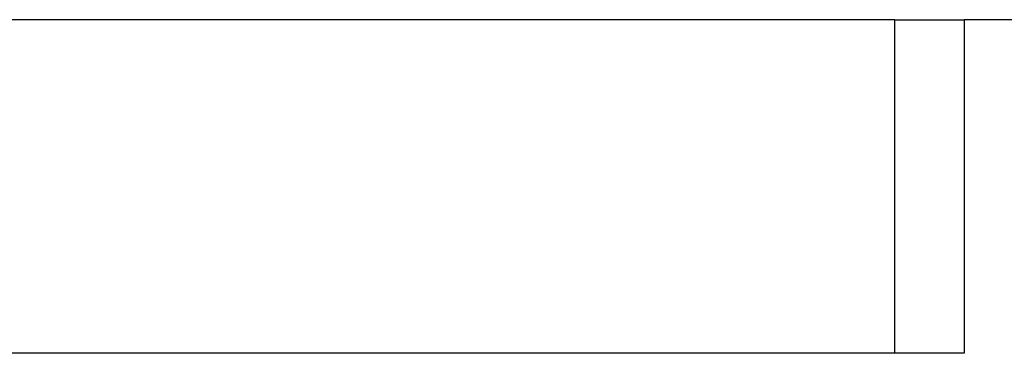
# Model space of a CAD drawing. Header units: millimetres. Extents: x 0 to 420, y 0 to 297.
# Tile 41 of 64: x 285.6 to 290.67, y 162.64 to 164.35. Entities that reach past the tile are written whole.
import ezdxf

# ---------------------------------------------------------------- set-up
doc = ezdxf.new("R2010")
doc.units = ezdxf.units.MM

msp = doc.modelspace()

# ---------------------------------------------------------------- linework, layer by layer
at = {"color": 7, "linetype": 'Continuous', "lineweight": 25}
for p, q in [((290.1056, 164.3531), (277.9488, 164.3531)), ((290.1056, 162.6368), (290.1056, 164.3531)), ((290.1056, 164.3531), (290.4631, 164.3531)), ((290.4631, 164.3531), (290.4631, 162.6368)), ((327.6486, 164.3531), (290.4631, 164.3531)), ((290.1056, 162.6368), (277.9488, 162.6368)), ((290.4631, 162.6368), (290.1056, 162.6368))]:
    msp.add_line(p, q, dxfattribs=at)

doc.saveas('drawing.dxf')
